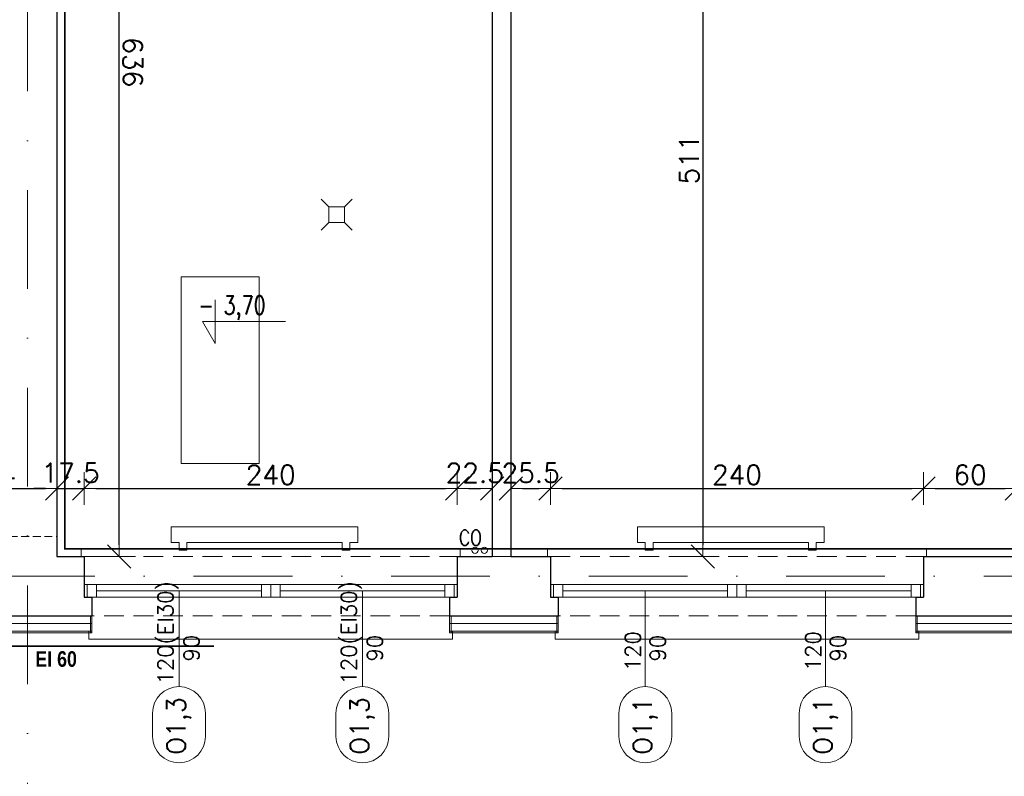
# Model space of a CAD drawing. Header units: millimetres. Extents: x 23192 to 177760, y -399809 to -79279.
# Tile 93 of 256: x 50180 to 50813, y -195729 to -195242. Entities that reach past the tile are written whole.
import ezdxf
from ezdxf.enums import TextEntityAlignment as Align

# ---------------------------------------------------------------- set-up
doc = ezdxf.new("R2010")
doc.units = ezdxf.units.MM
for name, pattern in [('2_3', [1, 0.5, -0.5]), ('CARKOVANA', [7.5, 5, -2.5]), ('DASHDOT', [25.4, 12.7, -6.35, 0, -6.35]), ('HIDDEN', [9.525, 6.35, -3.175])]:
    doc.linetypes.add(name, pattern=pattern)
doc.layers.get('0').update_dxf_attribs({"lineweight": 0})
for name, color, linetype, lineweight in [('! WYPOSAŻENIE', 252, 'Continuous', 5), ('!! 0_ Istn-okna', 6, 'Continuous', 13), ('!! 0_ Istn-sciany', 3, 'Continuous', 30), ('!! 0_ Istn-widok', 1, 'Continuous', 15), ('!! 0_ Opis', 8, 'Continuous', 13), ('!! 0_Istn-armatura', 6, 'Continuous', 9), ('!! 0_Istn-cienka', 4, 'Continuous', 9), ('!! 0_Opis_okna', 8, 'Continuous', 15), ('!! 1  WYDZIELENIE PPOŻ', 252, 'Continuous', 0), ('!! 1_ tynk zewn  - nowy', 21, 'Continuous', 20), ('!! 2_ remont Ocieplenie', 4, 'ZIGZAG', 5), ('!! wymiary osi', 250, 'Continuous', 9), ('0-osie-liniA', 14, 'DASHDOT', 5), ('Dimension (ISO)', 7, 'Continuous', 25)]:
    doc.layers.add(name, color=color, linetype=linetype, lineweight=lineweight)
doc.layers.add('!! 0_Istn-grzejniki', color=7, linetype='Continuous', lineweight=0, plot=False)
doc.layers.add('!! 1_Wyburzenia', color=252, linetype='CARKOVANA', lineweight=13, true_color=0x696969)
doc.styles.add('ARCHETYP', font='romans.shx', dxfattribs={"height": 15})
doc.styles.add('Note Text (ISO)', font='tahoma.ttf')
doc.styles.add('SIMPLEX', font='simplex.shx', dxfattribs={"width": 0.77})
doc.styles.add('STYLE7', font='ARIALNB.TTF')
doc.styles.add('TXT', font='simplex.shx')
doc.linetypes.add('ZIGZAG', pattern='A,0.00254,-5.08,[131,ltypeshp.shx,S=5.08,R=0,X=-5.08,Y=0],-10.16,[131,ltypeshp.shx,S=5.08,R=180,X=5.08,Y=0],-5.08', length=20.32254)
doc.dimstyles.new('Default (ISO)', dxfattribs={"dimscale": 5, "dimtxt": 5, "dimasz": 5, "dimexe": 3.175, "dimexo": 0, "dimgap": 0.762, "dimtad": 1, "dimdec": 0, "dimrnd": 1e-08, "dimzin": 0, "dimtxsty": 'Note Text (ISO)', "dimcen": 0.09, "dimdle": 10, "dimclrd": 256, "dimclre": 256, "dimclrt": 256, "dimazin": 0, "dimtfac": 0.70104, "dimtmove": 0, "dimatfit": 3, "dimfxl": 1, "dimtolj": 1, "dimtzin": 0, "dimlwd": -1, "dimlwe": -1, "dimarcsym": 0})
doc.dimstyles.new('DIM50', dxfattribs={"dimscale": 5, "dimtxt": 2.5, "dimasz": 1.5, "dimexe": 0, "dimexo": 0, "dimgap": 0.5, "dimtad": 1, "dimdec": 4, "dimrnd": 0.5, "dimdsep": 46, "dimtxsty": 'TXT', "dimblk1": 'TICK1', "dimblk2": 'TICK1', "dimsah": 1, "dimcen": 0, "dimse1": 1, "dimse2": 1, "dimclrd": 1, "dimclre": 7, "dimclrt": 9, "dimadec": 0, "dimazin": 0, "dimtfac": 1, "dimtdec": 4, "dimtmove": 2, "dimatfit": 3, "dimldrblk": 'TICK1', "dimfxl": 1, "dimtolj": 1, "dimarcsym": 0})

# ---------------------------------------------------------------- blocks, each defined once
blk = doc.blocks.new('A$C19D82A3D')
for points in [[(-5, 10), (-10, 15)], [(5, 10), (10, 15)], [(-5, 0), (-10, -5)], [(5, 0), (10, -5)]]:
    blk.add_lwpolyline(points)
blk.add_lwpolyline([(-5, 10), (5, 10), (5, 0), (-5, 0)], close=True)
blk = doc.blocks.new('BLOK OSI')
at = {"layer": '0-osie-liniA', "ltscale": 5}
for points in [[(50184.71142, -193635.47368), (50184.71142, -195993.9543)], [(48639.33021, -195663.0883), (55424.2848, -195663.0883)]]:
    blk.add_lwpolyline(points, dxfattribs=at)
blk = doc.blocks.new('*D1419')
at = {"layer": 'DEFPOINTS', "color": 0, "transparency": 16777216}
for p in [(-689.8, 120.2), (510.2, 120.2), (510.2, 18.8)]:
    blk.add_point(p, dxfattribs=at)
at = {"layer": 'Dimension (ISO)', "transparency": 16777216}
for p, q in [((-689.8, 120.2), (-689.8, 2.9)), ((510.2, 120.2), (510.2, 2.9)), ((-664.8, 18.8), (485.2, 18.8))]:
    blk.add_line(p, q, dxfattribs=at)
for points in [[(-664.8, 22.9), (-664.8, 14.6), (-689.8, 18.8)], [(485.2, 22.9), (485.2, 14.6), (510.2, 18.8)]]:
    blk.add_solid(points, dxfattribs=at)
at = {"layer": 'Dimension (ISO)', "lineweight": 9, "transparency": 16777216, "insert": (-160.6, 48.6), "char_height": 25, "attachment_point": 1, "style": 'Note Text (ISO)'}
blk.add_mtext('\\A1;1200', dxfattribs=at)
blk = doc.blocks.new('1_ok-opis')
blk.add_line((0, 111.61), (0, 50))
for points in [[(-17, 128.61), (-17, 143.61)], [(17, 128.61), (17, 143.61)]]:
    blk.add_lwpolyline(points)
for centre, start, end in [((0, 143.61), 0, 180), ((0, 128.61), 180, 0)]:
    blk.add_arc(centre, 17, start, end)
at = {"style": 'ARCHETYP'}
for tag, height, rotation, p in [('NR', 12, 90, (0, 136.9)), ('NR', 12, 270, (0, 136.9)), ('SZEROKOŚĆ', 10, 90, (-8, 78.29)), ('SZEROKOŚĆ', 10, 270, (8, 78.29)), ('WYSOKOŚĆ', 10, 270, (-8, 78.29)), ('WYSOKOŚĆ', 10, 90, (8, 78.29))]:
    blk.add_attdef(tag, text='', height=height, rotation=rotation, dxfattribs=at).set_placement(p, align=Align.MIDDLE)
blk = doc.blocks.new('TICK1')
at = {"color": 2}
blk.add_line((-1, -1), (1, 1), dxfattribs=at)
at = {"color": 0}
for p, q in [((0, -1.4), (0, 1.4)), ((0, 0), (-1, 0))]:
    blk.add_line(p, q, dxfattribs=at)
blk = doc.blocks.new('*D2307')
at = {"layer": '!! wymiary osi', "color": 1, "lineweight": -2, "transparency": 16777216}
blk.add_line((48888.21, -195854.74), (51948.21, -195854.74), dxfattribs=at)
at = {"layer": 'DEFPOINTS', "color": 0, "transparency": 16777216}
for p in [(48880.71, -195636.59), (51955.71, -195636.59), (51955.71, -195854.74)]:
    blk.add_point(p, dxfattribs=at)
at = {"layer": '!! wymiary osi', "color": 1, "lineweight": -2, "transparency": 16777216, "xscale": 7.5, "yscale": 7.5, "zscale": 7.5, "rotation": 180}
blk.add_blockref('TICK1', (48880.71, -195854.74), dxfattribs=at)
at = {"layer": '!! wymiary osi', "color": 1, "lineweight": -2, "transparency": 16777216, "xscale": 7.5, "yscale": 7.5, "zscale": 7.5}
blk.add_blockref('TICK1', (51955.71, -195854.74), dxfattribs=at)
at = {"layer": '!! wymiary osi', "color": 9, "transparency": 16777216, "insert": (50418.21, -195845.99), "char_height": 12.5, "attachment_point": 5, "style": 'TXT'}
blk.add_mtext('\\A1;3075', dxfattribs=at)
blk = doc.blocks.new('*D2320')
at = {"layer": '!! wymiary osi', "color": 1, "lineweight": -2, "transparency": 16777216}
blk.add_line((50112.21, -195825.86), (50196.21, -195825.86), dxfattribs=at)
at = {"layer": 'DEFPOINTS', "color": 0, "transparency": 16777216}
for p in [(50104.71, -195574.59), (50203.71, -195574.59), (50203.71, -195825.86)]:
    blk.add_point(p, dxfattribs=at)
at = {"layer": '!! wymiary osi', "color": 1, "lineweight": -2, "transparency": 16777216, "xscale": 7.5, "yscale": 7.5, "zscale": 7.5, "rotation": 180}
blk.add_blockref('TICK1', (50104.71, -195825.86), dxfattribs=at)
at = {"layer": '!! wymiary osi', "color": 1, "lineweight": -2, "transparency": 16777216, "xscale": 7.5, "yscale": 7.5, "zscale": 7.5}
blk.add_blockref('TICK1', (50203.71, -195825.86), dxfattribs=at)
at = {"layer": '!! wymiary osi', "color": 9, "transparency": 16777216, "insert": (50154.21, -195817.11), "char_height": 12.5, "attachment_point": 5, "style": 'TXT'}
blk.add_mtext('\\A1;99', dxfattribs=at)
blk = doc.blocks.new('*D2321')
at = {"layer": '!! wymiary osi', "color": 1, "lineweight": -2, "transparency": 16777216}
blk.add_line((50211.21, -195825.86), (50476.21, -195825.86), dxfattribs=at)
at = {"layer": 'DEFPOINTS', "color": 0, "transparency": 16777216}
for p in [(50203.71, -195574.59), (50483.71, -195587.59), (50483.71, -195825.86)]:
    blk.add_point(p, dxfattribs=at)
at = {"layer": '!! wymiary osi', "color": 1, "lineweight": -2, "transparency": 16777216, "xscale": 7.5, "yscale": 7.5, "zscale": 7.5, "rotation": 180}
blk.add_blockref('TICK1', (50203.71, -195825.86), dxfattribs=at)
at = {"layer": '!! wymiary osi', "color": 1, "lineweight": -2, "transparency": 16777216, "xscale": 7.5, "yscale": 7.5, "zscale": 7.5}
blk.add_blockref('TICK1', (50483.71, -195825.86), dxfattribs=at)
at = {"layer": '!! wymiary osi', "color": 9, "transparency": 16777216, "insert": (50343.71, -195817.11), "char_height": 12.5, "attachment_point": 5, "style": 'TXT'}
blk.add_mtext('\\A1;280', dxfattribs=at)
blk = doc.blocks.new('*D2322')
at = {"layer": '!! wymiary osi', "color": 1, "lineweight": -2, "transparency": 16777216}
for p, q in [((50476.21, -195825.86), (50468.71, -195825.86)), ((50483.71, -195825.86), (50495.71, -195825.86)), ((50503.21, -195825.86), (50510.71, -195825.86))]:
    blk.add_line(p, q, dxfattribs=at)
at = {"layer": 'DEFPOINTS', "color": 0, "transparency": 16777216}
for p in [(50483.71, -195587.59), (50495.71, -195587.59), (50495.71, -195825.86)]:
    blk.add_point(p, dxfattribs=at)
at = {"layer": '!! wymiary osi', "color": 1, "lineweight": -2, "transparency": 16777216, "xscale": 7.5, "yscale": 7.5, "zscale": 7.5}
blk.add_blockref('TICK1', (50483.71, -195825.86), dxfattribs=at)
at = {"layer": '!! wymiary osi', "color": 1, "lineweight": -2, "transparency": 16777216, "xscale": 7.5, "yscale": 7.5, "zscale": 7.5, "rotation": 180}
blk.add_blockref('TICK1', (50495.71, -195825.86), dxfattribs=at)
at = {"layer": '!! wymiary osi', "color": 9, "transparency": 16777216, "insert": (50489.71, -195848.36), "char_height": 12.5, "attachment_point": 5, "style": 'TXT'}
blk.add_mtext('\\A1;12', dxfattribs=at)
blk = doc.blocks.new('*D2323')
at = {"layer": '!! wymiary osi', "color": 1, "lineweight": -2, "transparency": 16777216}
blk.add_line((50503.21, -195825.86), (51071.21, -195825.86), dxfattribs=at)
at = {"layer": 'DEFPOINTS', "color": 0, "transparency": 16777216}
for p in [(50495.71, -195587.59), (51078.71, -195587.59), (51078.71, -195825.86)]:
    blk.add_point(p, dxfattribs=at)
at = {"layer": '!! wymiary osi', "color": 1, "lineweight": -2, "transparency": 16777216, "xscale": 7.5, "yscale": 7.5, "zscale": 7.5, "rotation": 180}
blk.add_blockref('TICK1', (50495.71, -195825.86), dxfattribs=at)
at = {"layer": '!! wymiary osi', "color": 1, "lineweight": -2, "transparency": 16777216, "xscale": 7.5, "yscale": 7.5, "zscale": 7.5}
blk.add_blockref('TICK1', (51078.71, -195825.86), dxfattribs=at)
at = {"layer": '!! wymiary osi', "color": 9, "transparency": 16777216, "insert": (50787.21, -195817.11), "char_height": 12.5, "attachment_point": 5, "style": 'TXT'}
blk.add_mtext('\\A1;583', dxfattribs=at)
blk = doc.blocks.new('*D2360')
at = {"layer": '!! wymiary osi', "color": 1, "lineweight": -2, "transparency": 16777216}
blk.add_line((50137.21, -195543.73), (50196.21, -195543.73), dxfattribs=at)
at = {"layer": 'DEFPOINTS', "color": 0, "transparency": 16777216}
for p in [(50203.71, -195543.73), (50129.71, -195574.59), (50203.71, -195587.59)]:
    blk.add_point(p, dxfattribs=at)
at = {"layer": '!! wymiary osi', "color": 1, "lineweight": -2, "transparency": 16777216, "xscale": 7.5, "yscale": 7.5, "zscale": 7.5, "rotation": 180}
blk.add_blockref('TICK1', (50129.71, -195543.73), dxfattribs=at)
at = {"layer": '!! wymiary osi', "color": 1, "lineweight": -2, "transparency": 16777216, "xscale": 7.5, "yscale": 7.5, "zscale": 7.5}
blk.add_blockref('TICK1', (50203.71, -195543.73), dxfattribs=at)
at = {"layer": '!! wymiary osi', "color": 9, "transparency": 16777216, "insert": (50166.71, -195534.98), "char_height": 12.5, "attachment_point": 5, "style": 'TXT'}
blk.add_mtext('\\A1;74', dxfattribs=at)
blk = doc.blocks.new('*D2361')
at = {"layer": '!! wymiary osi', "color": 1, "lineweight": -2, "transparency": 16777216}
for p, q in [((50196.21, -195543.73), (50188.71, -195543.73)), ((50203.71, -195543.73), (50221.22, -195543.73)), ((50228.72, -195543.73), (50236.22, -195543.73))]:
    blk.add_line(p, q, dxfattribs=at)
at = {"layer": 'DEFPOINTS', "color": 0, "transparency": 16777216}
for p in [(50221.22, -195543.73), (50203.71, -195587.59), (50221.22, -195587.59)]:
    blk.add_point(p, dxfattribs=at)
at = {"layer": '!! wymiary osi', "color": 1, "lineweight": -2, "transparency": 16777216, "xscale": 7.5, "yscale": 7.5, "zscale": 7.5}
blk.add_blockref('TICK1', (50203.71, -195543.73), dxfattribs=at)
at = {"layer": '!! wymiary osi', "color": 1, "lineweight": -2, "transparency": 16777216, "xscale": 7.5, "yscale": 7.5, "zscale": 7.5, "rotation": 180}
blk.add_blockref('TICK1', (50221.22, -195543.73), dxfattribs=at)
at = {"layer": '!! wymiary osi', "color": 9, "transparency": 16777216, "insert": (50212.46, -195533.73), "char_height": 12.5, "attachment_point": 5, "style": 'TXT'}
blk.add_mtext('\\A1;17.5', dxfattribs=at)
blk = doc.blocks.new('*D2362')
at = {"layer": '!! wymiary osi', "color": 1, "lineweight": -2, "transparency": 16777216}
blk.add_line((50228.72, -195543.73), (50453.72, -195543.73), dxfattribs=at)
at = {"layer": 'DEFPOINTS', "color": 0, "transparency": 16777216}
for p in [(50461.22, -195543.73), (50221.22, -195587.59), (50461.22, -195587.59)]:
    blk.add_point(p, dxfattribs=at)
at = {"layer": '!! wymiary osi', "color": 1, "lineweight": -2, "transparency": 16777216, "xscale": 7.5, "yscale": 7.5, "zscale": 7.5, "rotation": 180}
blk.add_blockref('TICK1', (50221.22, -195543.73), dxfattribs=at)
at = {"layer": '!! wymiary osi', "color": 1, "lineweight": -2, "transparency": 16777216, "xscale": 7.5, "yscale": 7.5, "zscale": 7.5}
blk.add_blockref('TICK1', (50461.22, -195543.73), dxfattribs=at)
at = {"layer": '!! wymiary osi', "color": 9, "transparency": 16777216, "insert": (50341.22, -195534.98), "char_height": 12.5, "attachment_point": 5, "style": 'TXT'}
blk.add_mtext('\\A1;240', dxfattribs=at)
blk = doc.blocks.new('*D2363')
at = {"layer": '!! wymiary osi', "color": 1, "lineweight": -2, "transparency": 16777216}
blk.add_line((50468.72, -195543.73), (50476.21, -195543.73), dxfattribs=at)
at = {"layer": 'DEFPOINTS', "color": 0, "transparency": 16777216}
for p in [(50483.71, -195543.73), (50461.22, -195587.59), (50483.71, -195587.59)]:
    blk.add_point(p, dxfattribs=at)
at = {"layer": '!! wymiary osi', "color": 1, "lineweight": -2, "transparency": 16777216, "xscale": 7.5, "yscale": 7.5, "zscale": 7.5, "rotation": 180}
blk.add_blockref('TICK1', (50461.22, -195543.73), dxfattribs=at)
at = {"layer": '!! wymiary osi', "color": 1, "lineweight": -2, "transparency": 16777216, "xscale": 7.5, "yscale": 7.5, "zscale": 7.5}
blk.add_blockref('TICK1', (50483.71, -195543.73), dxfattribs=at)
at = {"layer": '!! wymiary osi', "color": 9, "transparency": 16777216, "insert": (50472.46, -195533.73), "char_height": 12.5, "attachment_point": 5, "style": 'TXT'}
blk.add_mtext('\\A1;22.5', dxfattribs=at)
blk = doc.blocks.new('*D2364')
at = {"layer": '!! wymiary osi', "color": 1, "lineweight": -2, "transparency": 16777216}
blk.add_line((50503.21, -195543.73), (50513.72, -195543.73), dxfattribs=at)
at = {"layer": 'DEFPOINTS', "color": 0, "transparency": 16777216}
for p in [(50521.22, -195543.73), (50495.71, -195587.59), (50521.22, -195587.59)]:
    blk.add_point(p, dxfattribs=at)
at = {"layer": '!! wymiary osi', "color": 1, "lineweight": -2, "transparency": 16777216, "xscale": 7.5, "yscale": 7.5, "zscale": 7.5, "rotation": 180}
blk.add_blockref('TICK1', (50495.71, -195543.73), dxfattribs=at)
at = {"layer": '!! wymiary osi', "color": 1, "lineweight": -2, "transparency": 16777216, "xscale": 7.5, "yscale": 7.5, "zscale": 7.5}
blk.add_blockref('TICK1', (50521.22, -195543.73), dxfattribs=at)
at = {"layer": '!! wymiary osi', "color": 9, "transparency": 16777216, "insert": (50508.46, -195533.73), "char_height": 12.5, "attachment_point": 5, "style": 'TXT'}
blk.add_mtext('\\A1;25.5', dxfattribs=at)
blk = doc.blocks.new('*D2365')
at = {"layer": '!! wymiary osi', "color": 1, "lineweight": -2, "transparency": 16777216}
blk.add_line((50528.72, -195543.73), (50753.72, -195543.73), dxfattribs=at)
at = {"layer": 'DEFPOINTS', "color": 0, "transparency": 16777216}
for p in [(50761.22, -195543.73), (50521.22, -195587.59), (50761.22, -195587.59)]:
    blk.add_point(p, dxfattribs=at)
at = {"layer": '!! wymiary osi', "color": 1, "lineweight": -2, "transparency": 16777216, "xscale": 7.5, "yscale": 7.5, "zscale": 7.5, "rotation": 180}
blk.add_blockref('TICK1', (50521.22, -195543.73), dxfattribs=at)
at = {"layer": '!! wymiary osi', "color": 1, "lineweight": -2, "transparency": 16777216, "xscale": 7.5, "yscale": 7.5, "zscale": 7.5}
blk.add_blockref('TICK1', (50761.22, -195543.73), dxfattribs=at)
at = {"layer": '!! wymiary osi', "color": 9, "transparency": 16777216, "insert": (50641.22, -195534.98), "char_height": 12.5, "attachment_point": 5, "style": 'TXT'}
blk.add_mtext('\\A1;240', dxfattribs=at)
blk = doc.blocks.new('*D2366')
at = {"layer": '!! wymiary osi', "color": 1, "lineweight": -2, "transparency": 16777216}
blk.add_line((50768.72, -195543.73), (50813.72, -195543.73), dxfattribs=at)
at = {"layer": 'DEFPOINTS', "color": 0, "transparency": 16777216}
for p in [(50821.22, -195543.73), (50761.22, -195587.59), (50821.22, -195587.59)]:
    blk.add_point(p, dxfattribs=at)
at = {"layer": '!! wymiary osi', "color": 1, "lineweight": -2, "transparency": 16777216, "xscale": 7.5, "yscale": 7.5, "zscale": 7.5, "rotation": 180}
blk.add_blockref('TICK1', (50761.22, -195543.73), dxfattribs=at)
at = {"layer": '!! wymiary osi', "color": 1, "lineweight": -2, "transparency": 16777216, "xscale": 7.5, "yscale": 7.5, "zscale": 7.5}
blk.add_blockref('TICK1', (50821.22, -195543.73), dxfattribs=at)
at = {"layer": '!! wymiary osi', "color": 9, "transparency": 16777216, "insert": (50791.22, -195534.98), "char_height": 12.5, "attachment_point": 5, "style": 'TXT'}
blk.add_mtext('\\A1;60', dxfattribs=at)
blk = doc.blocks.new('*D2380')
at = {"layer": '!! wymiary osi', "color": 1, "lineweight": -2, "transparency": 16777216}
blk.add_line((50619.2, -195084.09), (50619.2, -195580.09), dxfattribs=at)
at = {"layer": 'DEFPOINTS', "color": 0, "transparency": 16777216}
for p in [(50495.71, -195076.59), (50495.71, -195587.59), (50619.2, -195587.59)]:
    blk.add_point(p, dxfattribs=at)
at = {"layer": '!! wymiary osi', "color": 1, "lineweight": -2, "transparency": 16777216, "xscale": 7.5, "yscale": 7.5, "zscale": 7.5}
for p, rotation in [((50619.2, -195076.59), 90), ((50619.2, -195587.59), 270)]:
    blk.add_blockref('TICK1', p, dxfattribs=dict(at, rotation=rotation))
at = {"layer": '!! wymiary osi', "color": 9, "transparency": 16777216, "insert": (50610.45, -195332.09), "char_height": 12.5, "attachment_point": 5, "rotation": 90, "style": 'TXT'}
blk.add_mtext('\\A1;511', dxfattribs=at)
blk = doc.blocks.new('*D4142')
at = {"layer": '!! wymiary osi', "color": 1, "lineweight": -2, "transparency": 16777216}
blk.add_line((50243.72, -195580.09), (50243.72, -194959.09), dxfattribs=at)
at = {"layer": 'DEFPOINTS', "color": 0, "transparency": 16777216}
for p in [(50203.71, -194951.59), (50243.72, -194951.59), (50203.71, -195587.59)]:
    blk.add_point(p, dxfattribs=at)
at = {"layer": '!! wymiary osi', "color": 1, "lineweight": -2, "transparency": 16777216, "xscale": 7.5, "yscale": 7.5, "zscale": 7.5}
for p, rotation in [((50243.72, -194951.59), 90), ((50243.72, -195587.59), 270)]:
    blk.add_blockref('TICK1', p, dxfattribs=dict(at, rotation=rotation))
at = {"layer": '!! wymiary osi', "color": 9, "transparency": 16777216, "insert": (50252.47, -195269.59), "char_height": 12.5, "attachment_point": 5, "rotation": 270, "style": 'TXT'}
blk.add_mtext('\\A1;636', dxfattribs=at)
blk = doc.blocks.new('A$C11ef928a')
at = {"layer": 'Dimension (ISO)', "lineweight": 9}
dim = blk.add_linear_dim(base=(510.2, 18.8), p1=(-689.8, 120.2), p2=(510.2, 120.2), angle=180, dimstyle='Default (ISO)', override={"dimdec": 0, "dimlfac": 1, "dimtp": 0, "dimtm": 0, "dimtdec": 2, "dimtofl": 0, "dimatfit": 1}, dxfattribs=at)
dim.commit()
dim.dimension.update_dxf_attribs({"geometry": '*D1419', "text_midpoint": (-125.7, 18.8), "dimtype": 128})

msp = doc.modelspace()

# ---------------------------------------------------------------- linework, layer by layer
at = {"layer": '!! 0_ Istn-okna'}
for points in [[(50221.21802, -195605.5883), (50461.21802, -195605.5883)], [(50521.21802, -195605.5883), (50761.21802, -195605.5883)], [(50229.21802, -195609.5883), (50335.21802, -195609.5883)], [(50347.21802, -195609.5883), (50453.21802, -195609.5883)], [(50529.21802, -195609.5883), (50635.21802, -195609.5883)], [(50647.21802, -195609.5883), (50753.21802, -195609.5883)], [(50221.21802, -195613.5883), (50461.21802, -195613.5883)], [(50521.21802, -195613.5883), (50761.21802, -195613.5883)]]:
    msp.add_lwpolyline(points, dxfattribs=at)
for points in [[(50223.21802, -195613.5883), (50229.21802, -195613.5883), (50229.21802, -195605.5883), (50223.21802, -195605.5883)], [(50335.21802, -195613.5883), (50341.21802, -195613.5883), (50341.21802, -195605.5883), (50335.21802, -195605.5883)], [(50341.21802, -195613.5883), (50347.21802, -195613.5883), (50347.21802, -195605.5883), (50341.21802, -195605.5883)], [(50453.21802, -195613.5883), (50459.21802, -195613.5883), (50459.21802, -195605.5883), (50453.21802, -195605.5883)], [(50523.21802, -195613.5883), (50529.21802, -195613.5883), (50529.21802, -195605.5883), (50523.21802, -195605.5883)], [(50635.21802, -195613.5883), (50641.21802, -195613.5883), (50641.21802, -195605.5883), (50635.21802, -195605.5883)], [(50641.21802, -195613.5883), (50647.21802, -195613.5883), (50647.21802, -195605.5883), (50641.21802, -195605.5883)], [(50753.21802, -195613.5883), (50759.21802, -195613.5883), (50759.21802, -195605.5883), (50753.21802, -195605.5883)]]:
    msp.add_lwpolyline(points, close=True, dxfattribs=at)
at = {"layer": '!! 0_ Istn-sciany'}
for points in [[(50203.71142, -194951.5883), (50203.71142, -195587.5883)], [(50483.71142, -195076.5883), (50483.71142, -195587.5883)], [(50495.71142, -195076.5883), (50495.71142, -195587.5883)], [(50203.71142, -195587.5883), (50221.21802, -195587.5883)], [(50221.21802, -195587.5883), (50221.21802, -195613.5883)], [(50461.21802, -195587.5883), (50483.71142, -195587.5883)], [(50461.21802, -195587.5883), (50461.21802, -195613.5883)], [(50495.71142, -195587.5883), (50521.21802, -195587.5883)], [(50521.21802, -195587.5883), (50521.21802, -195613.5883)], [(50761.21802, -195587.5883), (50821.21802, -195587.5883)], [(50761.21802, -195587.5883), (50761.21802, -195613.5883)], [(50221.21802, -195613.5883), (50226.21802, -195613.5883)], [(50226.21802, -195613.5883), (50226.21802, -195625.5883)], [(50456.21802, -195613.5883), (50461.21802, -195613.5883)], [(50456.21802, -195613.5883), (50456.21802, -195625.5883)], [(50521.21802, -195613.5883), (50526.21802, -195613.5883)], [(50526.21802, -195613.5883), (50526.21802, -195625.5883)], [(50756.21802, -195613.5883), (50761.21802, -195613.5883)], [(50756.21802, -195613.5883), (50756.21802, -195625.5883)], [(50165.71142, -195625.5883), (50226.21802, -195625.5883)], [(50456.21802, -195625.5883), (50526.21802, -195625.5883)], [(50756.21802, -195625.5883), (50826.21802, -195625.5883)]]:
    msp.add_lwpolyline(points, dxfattribs=at)
at = {"layer": '!! 0_ Istn-widok'}
for points in [[(50219.21802, -195582.5883), (50463.21802, -195582.5883)], [(50219.21802, -195587.5883), (50219.21802, -195582.5883)], [(50463.21802, -195587.5883), (50463.21802, -195582.5883)], [(50483.71142, -195587.5883), (50495.71142, -195587.5883)], [(50519.21802, -195582.5883), (50763.21802, -195582.5883)], [(50519.21802, -195587.5883), (50519.21802, -195582.5883)], [(50763.21802, -195587.5883), (50763.21802, -195582.5883)], [(50224.21802, -195635.5883), (50224.21802, -195640.5883)], [(50458.21802, -195635.5883), (50458.21802, -195640.5883)], [(50524.21802, -195635.5883), (50524.21802, -195640.5883)], [(50758.21802, -195635.5883), (50758.21802, -195640.5883)], [(50458.21802, -195640.5883), (50224.21802, -195640.5883)], [(50758.21802, -195640.5883), (50524.21802, -195640.5883)]]:
    msp.add_lwpolyline(points, dxfattribs=at)
at = {"layer": '!! 0_ Opis'}
for points in [[(50305.41122, -195422.42112), (50305.41122, -195450.42289)], [(50305.41122, -195450.42289), (50297.32781, -195436.42201)], [(50297.32781, -195436.42201), (50350.76201, -195436.42201)]]:
    msp.add_lwpolyline(points, dxfattribs=at)
at = {"layer": '!! 0_Istn-armatura'}
msp.add_lwpolyline([(50283.71142, -195527.5883), (50333.71142, -195527.5883), (50333.71142, -195407.5883), (50283.71142, -195407.5883)], close=True, dxfattribs=at)
for centre in [(50472.71142, -195583.5883), (50478.71142, -195583.5883)]:
    msp.add_circle(centre, 2, dxfattribs=at)
at = {"layer": '!! 0_Istn-cienka', "linetype": 'HIDDEN', "ltscale": 2}
for points in [[(50221.21802, -195587.5883), (50461.21802, -195587.5883)], [(50521.21802, -195587.5883), (50761.21802, -195587.5883)], [(50456.21802, -195625.5883), (50226.21802, -195625.5883)], [(50756.21802, -195625.5883), (50526.21802, -195625.5883)]]:
    msp.add_lwpolyline(points, dxfattribs=at)
at = {"layer": '!! 0_Istn-grzejniki'}
for points in [[(50282.21802, -195583.42942), (50282.21802, -195578.42942), (50277.21802, -195578.42942), (50277.21802, -195568.42942), (50397.21802, -195568.42942), (50397.21802, -195578.42942), (50392.21802, -195578.42942), (50392.21802, -195583.42942), (50387.21802, -195583.42942), (50387.21802, -195578.42942), (50287.21802, -195578.42942), (50287.21802, -195583.42942)], [(50582.21802, -195583.42942), (50582.21802, -195578.42942), (50577.21802, -195578.42942), (50577.21802, -195568.42942), (50697.21802, -195568.42942), (50697.21802, -195578.42942), (50692.21802, -195578.42942), (50692.21802, -195583.42942), (50687.21802, -195583.42942), (50687.21802, -195578.42942), (50587.21802, -195578.42942), (50587.21802, -195583.42942)]]:
    msp.add_lwpolyline(points, close=True, dxfattribs=at)
at = {"layer": '!! 1  WYDZIELENIE PPOŻ', "color": 20, "linetype": '2_3', "ltscale": 10, "true_color": 0xf65c09, "const_width": 1}
msp.add_lwpolyline([(50208.71142, -195582.5883), (51073.71142, -195582.5883), (51073.71142, -194956.5883), (50208.71142, -194956.5883)], close=True, dxfattribs=at)
msp.add_lwpolyline([(50104.71142, -195645.17639), (50304.71142, -195645.17639)], dxfattribs=at)
at = {"layer": '!! 1_ tynk zewn  - nowy'}
for points in [[(50225.21802, -195625.5883), (50225.21802, -195636.5883)], [(50226.21802, -195625.5883), (50226.21802, -195636.5883)], [(50456.21802, -195625.5883), (50456.21802, -195636.5883)], [(50457.21802, -195625.5883), (50457.21802, -195636.5883)], [(50525.21802, -195625.5883), (50525.21802, -195636.5883)], [(50526.21802, -195625.5883), (50526.21802, -195636.5883)], [(50756.21802, -195625.5883), (50756.21802, -195636.5883)], [(50757.21802, -195625.5883), (50757.21802, -195636.5883)], [(50226.21802, -195635.5883), (50080.71142, -195635.5883)], [(50226.21802, -195636.5883), (50080.71142, -195636.5883)], [(50526.21802, -195635.5883), (50456.21802, -195635.5883)], [(50526.21802, -195636.5883), (50456.21802, -195636.5883)], [(50826.21802, -195635.5883), (50756.21802, -195635.5883)], [(50826.21802, -195636.5883), (50756.21802, -195636.5883)]]:
    msp.add_lwpolyline(points, dxfattribs=at)
at = {"layer": '!! 1_Wyburzenia'}
msp.add_lwpolyline([(50165.71142, -195574.5883), (50203.71142, -195574.5883)], dxfattribs=at)
at = {"layer": '!! 2_ remont Ocieplenie', "linetype": 'ZIGZAG', "ltscale": 0.75}
for points in [[(50226.21802, -195630.5883), (50080.71142, -195630.5883)], [(50526.21802, -195630.5883), (50456.21802, -195630.5883)], [(50826.21802, -195630.5883), (50756.21802, -195630.5883)]]:
    msp.add_lwpolyline(points, dxfattribs=at)

# ---------------------------------------------------------------- block references
at = {"layer": '!! 0_Istn-armatura', "xscale": -1, "rotation": 270}
msp.add_blockref('A$C19D82A3D', (50378.71142, -195367.5883), dxfattribs=at)
at = {"layer": '!! 0_Opis_okna'}
ref = msp.add_blockref('1_ok-opis', (50282.21802, -195559.5883), dxfattribs=dict(at, rotation=180))
ref.add_attrib('SZEROKOŚĆ', '120(EI30)', dxfattribs={"layer": '0', "height": 10, "rotation": 90, "style": 'ARCHETYP'}).set_placement((50274.21802, -195636.52526), align=Align.MIDDLE)
ref.add_attrib('WYSOKOŚĆ', '90', dxfattribs={"layer": '0', "height": 10, "rotation": 90, "style": 'ARCHETYP'}).set_placement((50290.21802, -195646.53526), align=Align.MIDDLE)
ref.add_attrib('NR', 'O1,3', dxfattribs={"layer": '0', "height": 12, "rotation": 90, "style": 'ARCHETYP'}).set_placement((50282.21802, -195696.48975), align=Align.MIDDLE)
ref = msp.add_blockref('1_ok-opis', (50400.21802, -195559.5883), dxfattribs=dict(at, rotation=180))
ref.add_attrib('SZEROKOŚĆ', '120(EI30)', dxfattribs={"layer": '0', "height": 10, "rotation": 90, "style": 'ARCHETYP'}).set_placement((50392.21802, -195636.52526), align=Align.MIDDLE)
ref.add_attrib('WYSOKOŚĆ', '90', dxfattribs={"layer": '0', "height": 10, "rotation": 90, "style": 'ARCHETYP'}).set_placement((50408.21802, -195646.53526), align=Align.MIDDLE)
ref.add_attrib('NR', 'O1,3', dxfattribs={"layer": '0', "height": 12, "rotation": 90, "style": 'ARCHETYP'}).set_placement((50400.21802, -195696.48975), align=Align.MIDDLE)
ref = msp.add_blockref('1_ok-opis', (50582.21802, -195559.5883), dxfattribs=dict(at, rotation=180))
ref.add_attrib('SZEROKOŚĆ', '120', dxfattribs={"layer": '0', "height": 10, "rotation": 90, "style": 'ARCHETYP'}).set_placement((50574.21802, -195648.30871), align=Align.MIDDLE)
ref.add_attrib('WYSOKOŚĆ', '90', dxfattribs={"layer": '0', "height": 10, "rotation": 90, "style": 'ARCHETYP'}).set_placement((50590.21802, -195646.53526), align=Align.MIDDLE)
ref.add_attrib('NR', 'O1,1', dxfattribs={"layer": '0', "height": 12, "rotation": 90, "style": 'ARCHETYP'}).set_placement((50582.21802, -195696.48975), align=Align.MIDDLE)
ref = msp.add_blockref('1_ok-opis', (50698.21802, -195559.5883), dxfattribs=dict(at, rotation=180))
ref.add_attrib('SZEROKOŚĆ', '120', dxfattribs={"layer": '0', "height": 10, "rotation": 90, "style": 'ARCHETYP'}).set_placement((50690.21802, -195648.30871), align=Align.MIDDLE)
ref.add_attrib('WYSOKOŚĆ', '90', dxfattribs={"layer": '0', "height": 10, "rotation": 90, "style": 'ARCHETYP'}).set_placement((50706.21802, -195646.53526), align=Align.MIDDLE)
ref.add_attrib('NR', 'O1,1', dxfattribs={"layer": '0', "height": 12, "rotation": 90, "style": 'ARCHETYP'}).set_placement((50698.21802, -195696.48975), align=Align.MIDDLE)
at = {"layer": '!! wymiary osi'}
msp.add_blockref('BLOK OSI', (0, 63), dxfattribs=at)
at = {"xscale": -0.1, "yscale": 0.1, "zscale": 0.1, "rotation": 90}
msp.add_blockref('A$C11ef928a', (82225.12684, -195364.3052), dxfattribs=at)

# ---------------------------------------------------------------- texts
at = {"layer": '! WYPOSAŻENIE', "color": 20, "true_color": 0xf65c09, "insert": (50189.76596, -195648.43656), "char_height": 10, "attachment_point": 1, "style": 'STYLE7'}
msp.add_mtext_dynamic_manual_height_columns('EI 60', width=58.1261145, gutter_width=75, heights=[0], dxfattribs=at)
at = {"layer": '!! 0_ Opis', "style": 'SIMPLEX', "width": 0.75}
msp.add_text('- 3,70', height=12, dxfattribs=at).set_placement((50294.72377, -195431.84389))
at = {"layer": '!! 0_Istn-armatura', "style": 'ARCHETYP', "width": 0.8}
msp.add_text('CO', height=10, rotation=0.00000004, dxfattribs=at).set_placement((50462.36084, -195580.4063))

# ---------------------------------------------------------------- dimensions: what is measured, and where the dimension line sits
at = {"layer": '!! wymiary osi'}
for base, p1, p2, angle, picture, middle in [((50243.71583, -194951.5883), (50203.71142, -195587.5883), (50203.71142, -194951.5883), 270, '*D4142', (50252.46583, -195269.5883)), ((50619.19577, -195587.5883), (50495.71142, -195076.5883), (50495.71142, -195587.5883), 90, '*D2380', (50610.44577, -195332.0883))]:
    dim = msp.add_linear_dim(base=base, p1=p1, p2=p2, angle=angle, dimstyle='DIM50', dxfattribs=at)
    dim.commit()
    dim.dimension.update_dxf_attribs({"geometry": picture, "text_midpoint": middle})
for base, p1, p2, picture, middle in [((50203.71142, -195543.72628), (50129.71142, -195574.5883), (50203.71142, -195587.5883), '*D2360', (50166.71142, -195534.97628)), ((50221.21802, -195543.72628), (50203.71142, -195587.5883), (50221.21802, -195587.5883), '*D2361', (50212.46472, -195533.72628)), ((50461.21802, -195543.72628), (50221.21802, -195587.5883), (50461.21802, -195587.5883), '*D2362', (50341.21802, -195534.97628)), ((50483.71142, -195543.72628), (50461.21802, -195587.5883), (50483.71142, -195587.5883), '*D2363', (50472.46472, -195533.72628)), ((50521.21802, -195543.72628), (50495.71142, -195587.5883), (50521.21802, -195587.5883), '*D2364', (50508.46472, -195533.72628)), ((50761.21802, -195543.72628), (50521.21802, -195587.5883), (50761.21802, -195587.5883), '*D2365', (50641.21802, -195534.97628)), ((50821.21802, -195543.72628), (50761.21802, -195587.5883), (50821.21802, -195587.5883), '*D2366', (50791.21802, -195534.97628)), ((50203.71142, -195825.85653), (50104.71142, -195574.5883), (50203.71142, -195574.5883), '*D2320', (50154.21142, -195817.10653)), ((50483.71142, -195825.85653), (50203.71142, -195574.5883), (50483.71142, -195587.5883), '*D2321', (50343.71142, -195817.10653)), ((50495.71142, -195825.85653), (50483.71142, -195587.5883), (50495.71142, -195587.5883), '*D2322', (50489.71142, -195848.35653)), ((51078.71142, -195825.85653), (50495.71142, -195587.5883), (51078.71142, -195587.5883), '*D2323', (50787.21142, -195817.10653)), ((51955.71142, -195854.73717), (48880.71142, -195636.5883), (51955.71142, -195636.5883), '*D2307', (50418.21142, -195845.98717))]:
    dim = msp.add_linear_dim(base=base, p1=p1, p2=p2, dimstyle='DIM50', dxfattribs=at)
    dim.commit()
    dim.dimension.update_dxf_attribs({"geometry": picture, "text_midpoint": middle})

doc.saveas('drawing.dxf')
